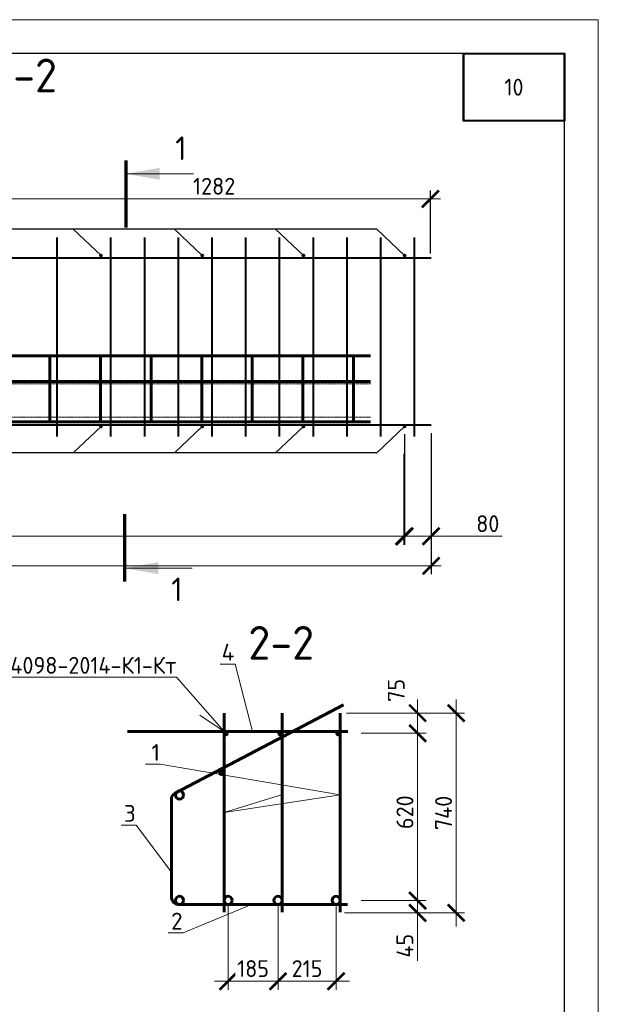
# Model space of a CAD drawing. Header units: millimetres. Extents: x 251864 to 617215, y -272865 to -46010.
# Tile 26 of 53: x 455847 to 464424, y -223819 to -209228. Entities that reach past the tile are written whole.
import ezdxf
from ezdxf import colors
from ezdxf.entities.mleader import LeaderData, LeaderLine
from ezdxf.math import Vec2, Vec3

# ---------------------------------------------------------------- set-up
doc = ezdxf.new("R2010")
doc.units = ezdxf.units.MM
doc.linetypes.add('CENTER2', pattern=[28.575, 19.05, -3.175, 3.175, -3.175])
doc.layers.get('Defpoints').update_dxf_attribs({"color": 140})
for name, color, linetype, lineweight in [('RAZMER', 100, 'Continuous', 15), ('Армирование', 3, 'Continuous', 40), ('Выноски', 20, 'Continuous', 20), ('Каркасы ригель', 3, 'Continuous', 0), ('подоснова', 151, 'Continuous', 5), ('поз.', 2, 'Continuous', 25), ('Размеры', 54, 'Continuous', 20), ('СО_ОСНОВНАЯ_060', 142, 'Continuous', 60), ('Текст-тонкая', 4, 'Continuous', 15), ('ТОНКИЕ', 7, 'Continuous', 9)]:
    doc.layers.add(name, color=color, linetype=linetype, lineweight=lineweight)
doc.layers.add('ТОЛСТЫЕ_ОСНОВНЫЕ', color=6, linetype='Continuous')
doc.styles.add('GOST-2.304_Type-B', font='GOST_Common.ttf')
doc.styles.add('ГОСТ', font='GOST_Common.ttf')
doc.dimstyles.new('ГОСТ', dxfattribs={"dimscale": 0, "dimtxt": 2.5, "dimasz": 2.5, "dimexe": 1.25, "dimexo": 0.625, "dimtad": 1, "dimdec": 0, "dimtxsty": 'ГОСТ', "dimblk": 'ARCHTICK', "dimcen": 2.5, "dimdle": 1.5, "dimclrd": 256, "dimclre": 256, "dimclrt": 256, "dimadec": 0, "dimazin": 0, "dimtfac": 1, "dimtdec": 0, "dimtmove": 1, "dimatfit": 3, "dimfxl": 2, "dimtfill": 1, "dimlwd": -1, "dimarcsym": 0})
doc.dimstyles.new('мой', dxfattribs={"dimscale": 100, "dimtxt": 2.5, "dimasz": 2.5, "dimexe": 1.25, "dimexo": 0.625, "dimtad": 1, "dimdec": 0, "dimtxsty": 'GOST-2.304_Type-B', "dimblk": 'ARCHTICK', "dimcen": 2.5, "dimdle": 2, "dimaunit": 1, "dimadec": 1, "dimazin": 2, "dimtfac": 1, "dimtdec": 0, "dimtmove": 1, "dimatfit": 3, "dimfxl": 1, "dimtfill": 1, "dimlwd": -1, "dimlwe": -1, "dimarcsym": 0})

# ---------------------------------------------------------------- blocks, each defined once
blk = doc.blocks.new('_Dot')
at = {"color": 0, "linetype": 'ByBlock', "lineweight": -2}
blk.add_line((-0.5, 0), (-1, 0), dxfattribs=at)
at = {"color": 0, "linetype": 'ByBlock', "const_width": 0.5}
blk.add_lwpolyline([(-0.25, 0, 1), (0.25, 0, 1)], format="xyb", close=True, dxfattribs=at)
blk = doc.blocks.new('*U281')
at = {"layer": 'ТОЛСТЫЕ_ОСНОВНЫЕ', "color": 6}
blk.add_lwpolyline([(20, 5), (205, 5), (205, 292), (20, 292)], close=True, dxfattribs=at)
at = {"layer": 'ТОНКИЕ'}
blk.add_lwpolyline([(0, 0), (210, 0), (210, 297), (0, 297)], close=True, dxfattribs=at)
blk = doc.blocks.new('*T1380')
at = {"layer": 'Каркасы ригель', "color": 0, "linetype": 'ByBlock', "lineweight": -2, "transparency": 16777216}
for p, q in [((0, 0), (1500, 0)), ((0, -1000), (1500, -1000))]:
    blk.add_line(p, q, dxfattribs=at)
at = {"layer": 'Каркасы ригель', "color": 0, "linetype": 'ByBlock', "lineweight": 50, "transparency": 16777216}
for p, q in [((0, 0), (0, -1000)), ((1500, 0), (1500, -1000))]:
    blk.add_line(p, q, dxfattribs=at)
at = {"layer": 'Каркасы ригель', "color": 0, "linetype": 'Continuous', "lineweight": 0, "transparency": 16777216, "insert": (750, -500), "char_height": 250, "width": 1000, "attachment_point": 5, "style": 'ГОСТ'}
blk.add_mtext('10', dxfattribs=at)
blk = doc.blocks.new('_ArchTick')
at = {"color": 0, "linetype": 'ByBlock', "const_width": 0.15}
blk.add_lwpolyline([(-0.5, -0.5), (0.5, 0.5)], dxfattribs=at)
blk = doc.blocks.new('*D1399')
at = {"layer": 'Defpoints', "color": 0, "transparency": 16777216}
for p in [(461945, -215290), (461543, -215596), (461945, -216883)]:
    blk.add_point(p, dxfattribs=at)
at = {"layer": 'Размеры', "lineweight": -2, "transparency": 16777216}
for p, q in [((461945, -215353), (461945, -217008)), ((461543, -215659), (461543, -217008))]:
    blk.add_line(p, q, dxfattribs=at)
at = {"layer": 'Размеры', "transparency": 16777216}
for p, q in [((461393, -216883), (462095, -216883)), ((462997, -216883), (461945, -216883))]:
    blk.add_line(p, q, dxfattribs=at)
at = {"layer": 'Размеры', "transparency": 16777216, "xscale": 250, "yscale": 250, "zscale": 250, "rotation": 180}
blk.add_blockref('_ArchTick', (461543, -216883), dxfattribs=at)
at = {"layer": 'Размеры', "transparency": 16777216, "xscale": 250, "yscale": 250, "zscale": 250}
blk.add_blockref('_ArchTick', (461945, -216883), dxfattribs=at)
at = {"layer": 'Размеры', "transparency": 16777216, "insert": (462785, -216696), "char_height": 250, "attachment_point": 5, "style": 'ГОСТ', "bg_fill": 3, "box_fill_scale": 1.1, "bg_fill_color": 256, "bg_fill_true_color": 13158600, "bg_fill_transparency": 0}
blk.add_mtext('80', dxfattribs=at)
blk = doc.blocks.new('*D1400')
at = {"layer": 'Defpoints', "color": 0, "transparency": 16777216}
for p in [(447645, -215668), (461945, -215822), (461945, -217321)]:
    blk.add_point(p, dxfattribs=at)
at = {"layer": 'Размеры', "lineweight": -2, "transparency": 16777216}
for p, q in [((447645, -215731), (447645, -217446)), ((461945, -215885), (461945, -217446))]:
    blk.add_line(p, q, dxfattribs=at)
at = {"layer": 'Размеры', "transparency": 16777216}
blk.add_line((447495, -217321), (462095, -217321), dxfattribs=at)
at = {"layer": 'Размеры', "transparency": 16777216, "xscale": 250, "yscale": 250, "zscale": 250, "rotation": 180}
blk.add_blockref('_ArchTick', (447645, -217321), dxfattribs=at)
at = {"layer": 'Размеры', "transparency": 16777216, "xscale": 250, "yscale": 250, "zscale": 250}
blk.add_blockref('_ArchTick', (461945, -217321), dxfattribs=at)
at = {"layer": 'Размеры', "transparency": 16777216, "insert": (454795, -217134), "char_height": 250, "attachment_point": 5, "style": 'ГОСТ', "bg_fill": 3, "box_fill_scale": 1.1, "bg_fill_color": 256, "bg_fill_true_color": 13158600, "bg_fill_transparency": 0}
blk.add_mtext('2860', dxfattribs=at)
blk = doc.blocks.new('*D1401')
at = {"layer": 'Defpoints', "color": 0, "transparency": 16777216}
for p in [(461553, -215307), (448048, -215898), (461553, -216883)]:
    blk.add_point(p, dxfattribs=at)
at = {"layer": 'Размеры', "lineweight": -2, "transparency": 16777216}
for p, q in [((461553, -215369), (461553, -217008)), ((448048, -215961), (448048, -217008))]:
    blk.add_line(p, q, dxfattribs=at)
at = {"layer": 'Размеры', "transparency": 16777216}
blk.add_line((447898, -216883), (461703, -216883), dxfattribs=at)
at = {"layer": 'Размеры', "transparency": 16777216, "xscale": 250, "yscale": 250, "zscale": 250, "rotation": 180}
blk.add_blockref('_ArchTick', (448048, -216883), dxfattribs=at)
at = {"layer": 'Размеры', "transparency": 16777216, "xscale": 250, "yscale": 250, "zscale": 250}
blk.add_blockref('_ArchTick', (461553, -216883), dxfattribs=at)
at = {"layer": 'Размеры', "transparency": 16777216, "insert": (454801, -216696), "char_height": 250, "attachment_point": 5, "style": 'ГОСТ', "bg_fill": 3, "box_fill_scale": 1.1, "bg_fill_color": 256, "bg_fill_true_color": 13158600, "bg_fill_transparency": 0}
blk.add_mtext('9х300', dxfattribs=at)
blk = doc.blocks.new('*D1402')
at = {"layer": 'Defpoints', "color": 0, "transparency": 16777216}
for p in [(455524, -211884), (455524, -212711), (461935, -212755)]:
    blk.add_point(p, dxfattribs=at)
at = {"layer": 'Размеры', "lineweight": -2, "transparency": 16777216}
for p, q in [((455524, -212649), (455524, -211759)), ((461935, -212692), (461935, -211759))]:
    blk.add_line(p, q, dxfattribs=at)
at = {"layer": 'Размеры', "transparency": 16777216}
blk.add_line((462085, -211884), (455374, -211884), dxfattribs=at)
at = {"layer": 'Размеры', "transparency": 16777216, "xscale": 250, "yscale": 250, "zscale": 250, "rotation": 180}
blk.add_blockref('_ArchTick', (455524, -211884), dxfattribs=at)
at = {"layer": 'Размеры', "transparency": 16777216, "xscale": 250, "yscale": 250, "zscale": 250}
blk.add_blockref('_ArchTick', (461935, -211884), dxfattribs=at)
at = {"layer": 'Размеры', "transparency": 16777216, "insert": (458729, -211696), "char_height": 250, "attachment_point": 5, "style": 'ГОСТ', "bg_fill": 3, "box_fill_scale": 1.1, "bg_fill_color": 256, "bg_fill_true_color": 13158600, "bg_fill_transparency": 0}
blk.add_mtext('1282', dxfattribs=at)
blk = doc.blocks.new('_None')
blk = doc.blocks.new('*D1385')
at = {"layer": 'Defpoints', "color": 0, "ltscale": 0.1, "transparency": 16777216}
for p in [(460847, -222283), (461745, -222283), (460597, -222464)]:
    blk.add_point(p, dxfattribs=at)
at = {"layer": 'Размеры', "color": 0, "linetype": 'Continuous', "ltscale": 0.1, "transparency": 16777216}
for p, q in [((461745, -222664), (461745, -222083)), ((460909, -222283), (461870, -222283)), ((460659, -222464), (461870, -222464)), ((461745, -223176), (461745, -222464))]:
    blk.add_line(p, q, dxfattribs=at)
at = {"layer": 'Размеры', "color": 0, "ltscale": 0.1, "transparency": 16777216, "xscale": 250, "yscale": 250, "zscale": 250}
for p, rotation in [((461745, -222283), 90), ((461745, -222464), 270)]:
    blk.add_blockref('_ArchTick', p, dxfattribs=dict(at, rotation=rotation))
at = {"layer": 'Размеры', "color": 0, "ltscale": 0.1, "transparency": 16777216, "insert": (461557, -222951), "char_height": 250, "attachment_point": 5, "rotation": 90, "style": 'GOST-2.304_Type-B', "bg_fill": 3, "box_fill_scale": 1.1, "bg_fill_color": 256, "bg_fill_true_color": 13158600, "bg_fill_transparency": 0}
blk.add_mtext('45', dxfattribs=at)
blk = doc.blocks.new('*D1386')
at = {"layer": 'Defpoints', "color": 0, "ltscale": 0.1, "transparency": 16777216}
for p in [(460847, -219803), (461745, -219803), (460847, -222282)]:
    blk.add_point(p, dxfattribs=at)
at = {"layer": 'Размеры', "color": 0, "linetype": 'Continuous', "ltscale": 0.1, "transparency": 16777216}
for p, q in [((461745, -222482), (461745, -219603)), ((460909, -219803), (461870, -219803)), ((460909, -222282), (461870, -222282))]:
    blk.add_line(p, q, dxfattribs=at)
at = {"layer": 'Размеры', "color": 0, "ltscale": 0.1, "transparency": 16777216, "xscale": 250, "yscale": 250, "zscale": 250}
for p, rotation in [((461745, -219803), 90), ((461745, -222282), 270)]:
    blk.add_blockref('_ArchTick', p, dxfattribs=dict(at, rotation=rotation))
at = {"layer": 'Размеры', "color": 0, "ltscale": 0.1, "transparency": 16777216, "insert": (461557, -220972), "char_height": 250, "attachment_point": 5, "rotation": 90, "style": 'GOST-2.304_Type-B', "bg_fill": 3, "box_fill_scale": 1.1, "bg_fill_color": 256, "bg_fill_true_color": 13158600, "bg_fill_transparency": 0}
blk.add_mtext('620', dxfattribs=at)
blk = doc.blocks.new('*D1387')
at = {"layer": 'Defpoints', "color": 0, "ltscale": 0.1, "transparency": 16777216}
for p in [(460627, -219503), (461745, -219503), (460847, -219803)]:
    blk.add_point(p, dxfattribs=at)
at = {"layer": 'Размеры', "color": 0, "linetype": 'Continuous', "ltscale": 0.1, "transparency": 16777216}
for p, q in [((461745, -220003), (461745, -219303)), ((460689, -219503), (461870, -219503)), ((460909, -219803), (461870, -219803))]:
    blk.add_line(p, q, dxfattribs=at)
at = {"layer": 'Размеры', "color": 0, "ltscale": 0.1, "transparency": 16777216, "xscale": 250, "yscale": 250, "zscale": 250}
for p, rotation in [((461745, -219503), 90), ((461745, -219803), 270)]:
    blk.add_blockref('_ArchTick', p, dxfattribs=dict(at, rotation=rotation))
at = {"layer": 'Размеры', "color": 0, "ltscale": 0.1, "transparency": 16777216, "insert": (461429, -219167), "char_height": 250, "attachment_point": 5, "rotation": 90, "style": 'GOST-2.304_Type-B', "bg_fill": 3, "box_fill_scale": 1.1, "bg_fill_color": 256, "bg_fill_true_color": 13158600, "bg_fill_transparency": 0}
blk.add_mtext('75', dxfattribs=at)
blk = doc.blocks.new('*D1388')
at = {"layer": 'Defpoints', "color": 0, "ltscale": 0.1, "transparency": 16777216}
for p in [(461260, -219503), (460597, -222464), (462317, -222464)]:
    blk.add_point(p, dxfattribs=at)
at = {"layer": 'Размеры', "color": 0, "linetype": 'Continuous', "ltscale": 0.1, "transparency": 16777216}
for p, q in [((462317, -219303), (462317, -222664)), ((461322, -219503), (462442, -219503)), ((460659, -222464), (462442, -222464))]:
    blk.add_line(p, q, dxfattribs=at)
at = {"layer": 'Размеры', "color": 0, "ltscale": 0.1, "transparency": 16777216, "xscale": 250, "yscale": 250, "zscale": 250}
for p, rotation in [((462317, -219503), 90), ((462317, -222464), 270)]:
    blk.add_blockref('_ArchTick', p, dxfattribs=dict(at, rotation=rotation))
at = {"layer": 'Размеры', "color": 0, "ltscale": 0.1, "transparency": 16777216, "insert": (462130, -220983), "char_height": 250, "attachment_point": 5, "rotation": 90, "style": 'GOST-2.304_Type-B', "bg_fill": 3, "box_fill_scale": 1.1, "bg_fill_color": 256, "bg_fill_true_color": 13158600, "bg_fill_transparency": 0}
blk.add_mtext('740', dxfattribs=at)
blk = doc.blocks.new('*D1405')
at = {"layer": 'Defpoints', "color": 0, "ltscale": 0.1, "transparency": 16777216}
for p in [(459676, -222278), (460537, -222278), (459676, -223478)]:
    blk.add_point(p, dxfattribs=at)
at = {"layer": 'Размеры', "color": 0, "linetype": 'Continuous', "ltscale": 0.1, "transparency": 16777216}
for p, q in [((459676, -222341), (459676, -223603)), ((460537, -222341), (460537, -223603)), ((460737, -223478), (459476, -223478))]:
    blk.add_line(p, q, dxfattribs=at)
at = {"layer": 'Размеры', "color": 0, "ltscale": 0.1, "transparency": 16777216, "xscale": 250, "yscale": 250, "zscale": 250, "rotation": 180}
blk.add_blockref('_ArchTick', (459676, -223478), dxfattribs=at)
at = {"layer": 'Размеры', "color": 0, "ltscale": 0.1, "transparency": 16777216, "xscale": 250, "yscale": 250, "zscale": 250}
blk.add_blockref('_ArchTick', (460537, -223478), dxfattribs=at)
at = {"layer": 'Размеры', "color": 0, "ltscale": 0.1, "transparency": 16777216, "insert": (460106, -223290), "char_height": 250, "attachment_point": 5, "style": 'GOST-2.304_Type-B', "bg_fill": 3, "box_fill_scale": 1.1, "bg_fill_color": 256, "bg_fill_true_color": 13158600, "bg_fill_transparency": 0}
blk.add_mtext('215', dxfattribs=at)
blk = doc.blocks.new('*D1406')
at = {"layer": 'Defpoints', "color": 0, "ltscale": 0.1, "transparency": 16777216}
for p in [(458936, -222278), (459676, -222461), (458936, -223478)]:
    blk.add_point(p, dxfattribs=at)
at = {"layer": 'Размеры', "color": 0, "linetype": 'Continuous', "ltscale": 0.1, "transparency": 16777216}
for p, q in [((458936, -222341), (458936, -223603)), ((459676, -222524), (459676, -223603)), ((459876, -223478), (458736, -223478))]:
    blk.add_line(p, q, dxfattribs=at)
at = {"layer": 'Размеры', "color": 0, "ltscale": 0.1, "transparency": 16777216, "xscale": 250, "yscale": 250, "zscale": 250, "rotation": 180}
blk.add_blockref('_ArchTick', (458936, -223478), dxfattribs=at)
at = {"layer": 'Размеры', "color": 0, "ltscale": 0.1, "transparency": 16777216, "xscale": 250, "yscale": 250, "zscale": 250}
blk.add_blockref('_ArchTick', (459676, -223478), dxfattribs=at)
at = {"layer": 'Размеры', "color": 0, "ltscale": 0.1, "transparency": 16777216, "insert": (459306, -223290), "char_height": 250, "attachment_point": 5, "style": 'GOST-2.304_Type-B', "bg_fill": 3, "box_fill_scale": 1.1, "bg_fill_color": 256, "bg_fill_true_color": 13158600, "bg_fill_transparency": 0}
blk.add_mtext('185', dxfattribs=at)

msp = doc.modelspace()

# ---------------------------------------------------------------- hatches: boundary and pattern name
at = {"layer": 'Выноски'}
for points in [[(457421.9, -211511.3), (457921.9, -211423.1), (457921.9, -211599.5)], [(457401.5, -217355), (457901.5, -217266.9), (457901.5, -217443.2)]]:
    msp.add_hatch(color=256, dxfattribs=at).paths.add_polyline_path(points, flags=0)

# ---------------------------------------------------------------- linework, layer by layer
at = {"layer": 'Армирование'}
for p, q in [((456395.1, -212454.8), (456395.1, -215404.8)), ((457195.1, -212454.8), (457195.1, -215404.8)), ((457695.1, -212454.8), (457695.1, -215404.8)), ((458195.1, -212454.8), (458195.1, -215404.8)), ((458695.1, -212454.8), (458695.1, -215404.8)), ((459195.1, -212454.8), (459195.1, -215404.8)), ((459695.1, -212454.8), (459695.1, -215404.8)), ((460195.1, -212454.8), (460195.1, -215404.8)), ((460695.1, -212454.8), (460695.1, -215404.8)), ((461195.1, -212454.8), (461195.1, -215404.8)), ((461695.1, -212454.8), (461695.1, -215404.8)), ((447645.1, -212754.8), (461945.1, -212754.8)), ((447645.1, -215230.3), (461945.1, -215230.3))]:
    msp.add_line(p, q, dxfattribs=at)
for centre in [(457053.2, -212721.5), (458553.2, -212721.5), (460053.2, -212721.5), (461553.2, -212721.5)]:
    msp.add_circle(centre, 12, dxfattribs=at)
at = {"layer": 'Выноски'}
for p, q in [((457421.9, -211511.3), (458421.9, -211511.3)), ((457401.5, -217355), (458401.5, -217355))]:
    msp.add_line(p, q, dxfattribs=at)
msp.add_lwpolyline([(457421.9, -212311.3, 50, 50, 0), (457421.9, -211311.3, 50, 50, 0)], format="xyseb", dxfattribs=at)
at = {"layer": 'Выноски', "const_width": 50}
msp.add_lwpolyline([(457401.5, -216555), (457401.5, -217555)], dxfattribs=at)
at = {"layer": 'подоснова', "ltscale": 0.3}
msp.add_line((458875.9, -219774.6), (458515.7, -219533.5), dxfattribs=at)
at = {"layer": 'поз.', "ltscale": 25}
for points in [[(461139.3, -212332), (447313.3, -212332)], [(457053.2, -212721.5), (456639.3, -212332)], [(458553.2, -212721.5), (458139.3, -212332)], [(460053.2, -212721.5), (459639.3, -212332)], [(461553.2, -212721.5), (461139.3, -212332)], [(461139.3, -215647), (446745.8, -215647.3)]]:
    msp.add_lwpolyline(points, dxfattribs=at)
at = {"layer": 'Размеры'}
msp.add_line((458760.8, -219777.8), (458220.8, -219777.8), dxfattribs=at)
at = {"layer": 'Размеры', "lineweight": 40, "ltscale": 100}
msp.add_lwpolyline([(462423.8, -209727.5), (463923.8, -209727.5), (463923.8, -210727.5), (462423.8, -210727.5)], close=True, dxfattribs=at)
at = {"layer": 'СО_ОСНОВНАЯ_060', "ltscale": 100}
msp.add_line((458096.7, -222238.7), (458095.6, -220777.7), dxfattribs=at)
for points in [[(448545.1, -214210.8), (461045.1, -214210.8)], [(456295.1, -215187.4), (456295.1, -214210.8)], [(456295.1, -215187.4), (456295.1, -214210.8)], [(457045.1, -215187.4), (457045.1, -214210.8)], [(457045.1, -215187.4), (457045.1, -214210.8)], [(457795.1, -215187.4), (457795.1, -214210.8)], [(457795.1, -215187.4), (457795.1, -214210.8)], [(458545.1, -215187.4), (458545.1, -214210.8)], [(458545.1, -215187.4), (458545.1, -214210.8)], [(459295.1, -215187.4), (459295.1, -214210.8)], [(459295.1, -215187.4), (459295.1, -214210.8)], [(460045.1, -215187.4), (460045.1, -214210.8)], [(460045.1, -215187.4), (460045.1, -214210.8)], [(460795.1, -215187.4), (460795.1, -214210.8)], [(448545.1, -214587), (461045.1, -214587)], [(448545.1, -215187.4), (461045.1, -215187.4)], [(458875.8, -219502.8), (458875.8, -222452.8)], [(459736.3, -219502.8), (459736.3, -222452.8)], [(460596.7, -219502.8), (460596.7, -222452.8)], [(460711.7, -219777.8), (458760.8, -219777.8)], [(460705.8, -222338.7), (458755, -222338.7)]]:
    msp.add_lwpolyline(points, dxfattribs=at)
for centre, radius in [((458900.8, -219802.8), 25), ((459711.3, -219802.8), 25), ((460571.7, -219802.8), 25), ((458838.7, -220389.2), 25.8), ((458215.6, -220717.8), 60), ((458216.7, -222278.3), 60), ((458935.8, -222278.3), 60), ((459676.3, -222278.3), 60), ((460536.7, -222278.3), 60)]:
    msp.add_circle(centre, radius, dxfattribs=at)
for centre, start, end in [((458195.6, -220777.7), 117.63964, 180), ((458196.7, -222238.7), 180, 270)]:
    msp.add_arc(centre, 100, start, end, dxfattribs=at)
at = {"layer": 'Текст-тонкая', "color": 0, "linetype": 'CENTER2', "ltscale": 0.1}
for points in [[(448554.1, -214623.9), (461054.1, -214623.9)], [(448545.1, -215119.1), (461045.1, -215119.1)]]:
    msp.add_lwpolyline(points, dxfattribs=at)

# ---------------------------------------------------------------- block references
at = {"xscale": 100, "yscale": 100, "zscale": 100}
msp.add_blockref('*U281', (443423.8, -238927.5), dxfattribs=at)
msp.add_blockref('*T1380', (462423.8, -209727.5))

# ---------------------------------------------------------------- texts
at = {"layer": 'Выноски', "style": 'GOST-2.304_Type-B'}
for p in [(458152.4, -211307.7), (458094.2, -217844.3)]:
    msp.add_text('1', height=350, dxfattribs=at).set_placement(p)
at = {"layer": 'Размеры', "char_height": 500, "attachment_point": 5, "style": 'GOST-2.304_Type-B'}
for s, insert in [('Каркас КП-2', (454561.1, -210121.9)), ('2-2', (459723.3, -218462.5))]:
    msp.add_mtext_dynamic_manual_height_columns(s, width=15225.227, gutter_width=15, heights=[0], dxfattribs=dict(at, insert=insert))

# ---------------------------------------------------------------- leaders
at = {"layer": 'RAZMER', "color": 1, "ltscale": 100}
ml = msp.add_multileader_mtext('Standard', dxfattribs=at)
ml.set_content('{\\fGOST 2.304 type A|b0|i0|c204|p34;ЗД}', color=1, style='ГОСТ')
ml.set_leader_properties(color=256, linetype='ByLayer', lineweight=-1)
ml.set_arrow_properties(name='DOT')
ml.build(insert=Vec2(0, 0))
ml.multileader.update_dxf_attribs({"text_left_attachment_type": 6, "text_right_attachment_type": 6, "dogleg_length": 0.6, "arrow_head_size": 100, "scale": 100})
ctx = ml.context
ctx.base_point, ctx.scale, ctx.char_height, ctx.arrow_head_size, ctx.landing_gap_size, ctx.plane_origin = Vec3(432956.7, -216100.2), 100, 250, 100, 50, Vec3(432573.7, -215154)
ctx.left_attachment, ctx.right_attachment, ctx.text_align_type = 6, 6, 1
notes = []
notes.append((ctx, [(0, (1, 1, 0), (432896.7, -216100.2), (1, 0), 60, [(0, [(432710.8, -215242.9)], 0, [])])]))
ctx.mtext.insert, ctx.mtext.width, ctx.mtext.alignment, ctx.mtext.flow_direction = Vec3(433158.5, -215800.2), 471.412, 2, 5
ml = msp.add_multileader_mtext('Standard', dxfattribs=at)
ml.set_content('{\\fGOST 2.304 type A|b0|i0|c204|p34;ЗД}', color=1, style='ГОСТ')
ml.set_leader_properties(color=256, linetype='ByLayer', lineweight=-1)
ml.set_arrow_properties(name='DOT')
ml.build(insert=Vec2(0, 0))
ml.multileader.update_dxf_attribs({"text_left_attachment_type": 6, "text_right_attachment_type": 6, "dogleg_length": 0.6, "arrow_head_size": 100, "scale": 100})
ctx = ml.context
ctx.base_point, ctx.scale, ctx.char_height, ctx.arrow_head_size, ctx.landing_gap_size, ctx.plane_origin = Vec3(435845.4, -216159.1), 100, 250, 100, 50, Vec3(435462.4, -215213)
ctx.left_attachment, ctx.right_attachment, ctx.text_align_type = 6, 6, 1
notes.append((ctx, [(0, (1, 1, 0), (435785.4, -216159.1), (1, 0), 60, [(0, [(435599.4, -215301.8)], 0, [])])]))
ctx.mtext.insert, ctx.mtext.width, ctx.mtext.alignment, ctx.mtext.flow_direction = Vec3(436047.1, -215859.1), 471.412, 2, 5
at = {"layer": 'подоснова'}
ml = msp.add_multileader_mtext('Standard', dxfattribs=at)
ml.set_content('{\\fISOCPEUR|b0|i0|c204|p34;4}', color=256, style='GOST-2.304_Type-B')
ml.set_leader_properties(color=256, linetype='ByLayer', lineweight=15)
ml.set_arrow_properties(name='NONE')
ml.build(insert=Vec2(0, 0))
ml.multileader.update_dxf_attribs({"text_left_attachment_type": 6, "text_right_attachment_type": 6, "dogleg_length": 10, "arrow_head_size": 18})
ctx = ml.context
ctx.base_point, ctx.char_height, ctx.arrow_head_size, ctx.landing_gap_size, ctx.plane_origin = Vec3(458839.4, -218776.1), 250, 18, 20, Vec3(465552.2, -219248.8)
ctx.left_attachment, ctx.right_attachment, ctx.text_align_type = 6, 6, 1
notes.append((ctx, [(0, (1, 1, 0), (459039.4, -218776.1), (-1, 0), 10, [(1, [(459300.9, -219793.7)], 0, [])])]))
ctx.mtext.insert, ctx.mtext.width, ctx.mtext.alignment, ctx.mtext.flow_direction = Vec3(458934.4, -218476.1), 3036.308, 2, 5
at = {"layer": 'подоснова', "ltscale": 0.3}
ml = msp.add_multileader_mtext('Standard', dxfattribs=at)
ml.set_content('ГОСТ 14098-2014-К1-Кт', color=256, style='GOST-2.304_Type-B')
ml.set_leader_properties(color=256, linetype='ByLayer', lineweight=15)
ml.set_arrow_properties(name='NONE')
ml.build(insert=Vec2(0, 0))
ml.multileader.update_dxf_attribs({"text_left_attachment_type": 6, "text_right_attachment_type": 6, "dogleg_length": 0.1, "arrow_head_size": 0.18})
ctx = ml.context
ctx.base_point, ctx.char_height, ctx.arrow_head_size, ctx.landing_gap_size, ctx.plane_origin = Vec3(454583.7, -218971), 250, 0.18, 0.2, Vec3(453992.2, -218519.2)
ctx.left_attachment, ctx.right_attachment, ctx.text_align_type = 6, 6, 2
notes.append((ctx, [(1, (1, 1, 0), (458169.8, -218971), (-1, 0), 0.1, [(0, [(458878.2, -219776.4)], 0, [])])]))
ctx.mtext.insert, ctx.mtext.alignment, ctx.mtext.flow_direction = Vec3(458169.5, -218671), 3, 5
at = {"layer": 'подоснова'}
ml = msp.add_multileader_mtext('Standard', dxfattribs=at)
ml.set_content('{\\fISOCPEUR|b0|i0|c204|p34;1}', color=256, style='GOST-2.304_Type-B')
ml.set_leader_properties(color=256, linetype='ByLayer', lineweight=15)
ml.set_arrow_properties(name='NONE')
ml.build(insert=Vec2(0, 0))
ml.multileader.update_dxf_attribs({"text_left_attachment_type": 6, "text_right_attachment_type": 6, "dogleg_length": 10, "arrow_head_size": 18})
ctx = ml.context
ctx.base_point, ctx.char_height, ctx.arrow_head_size, ctx.landing_gap_size, ctx.plane_origin = Vec3(457805.3, -220261.4), 250, 18, 20, Vec3(464443.1, -220734.1)
ctx.left_attachment, ctx.right_attachment, ctx.text_align_type = 6, 6, 1
notes.append((ctx, [(0, (1, 1, 0), (457930.3, -220261.4), (-1, 0), 10, [(0, [(459743.3, -220707.5), (458875.8, -220977.8), (460596.7, -220712.3)], 0, [])])]))
ctx.mtext.insert, ctx.mtext.width, ctx.mtext.alignment, ctx.mtext.flow_direction = Vec3(457862.8, -219961.4), 3036.308, 2, 5
ml = msp.add_multileader_mtext('Standard', dxfattribs=at)
ml.set_content('{\\fISOCPEUR|b0|i0|c0|p34;3}', color=256, style='GOST-2.304_Type-B')
ml.set_leader_properties(color=256, linetype='ByLayer', lineweight=15)
ml.set_arrow_properties(name='NONE')
ml.build(insert=Vec2(0, 0))
ml.multileader.update_dxf_attribs({"text_left_attachment_type": 6, "text_right_attachment_type": 6, "dogleg_length": 10, "arrow_head_size": 18})
ctx = ml.context
ctx.base_point, ctx.char_height, ctx.arrow_head_size, ctx.landing_gap_size, ctx.plane_origin = Vec3(457396.9, -221164.8), 250, 18, 20, Vec3(464084.7, -221637.4)
ctx.left_attachment, ctx.right_attachment, ctx.text_align_type = 6, 6, 1
notes.append((ctx, [(0, (1, 1, 0), (457571.9, -221164.8), (-1, 0), 10, [(1, [(458096.2, -221861.7)], 0, [])])]))
ctx.mtext.insert, ctx.mtext.width, ctx.mtext.alignment, ctx.mtext.flow_direction = Vec3(457479.4, -220864.8), 3036.308, 2, 5
ml = msp.add_multileader_mtext('Standard', dxfattribs=at)
ml.set_content('{\\fISOCPEUR|b0|i0|c204|p34;2}', color=256, style='GOST-2.304_Type-B')
ml.set_leader_properties(color=256, linetype='ByLayer', lineweight=15)
ml.set_arrow_properties(name='NONE')
ml.build(insert=Vec2(0, 0))
ml.multileader.update_dxf_attribs({"text_left_attachment_type": 6, "text_right_attachment_type": 6, "dogleg_length": 10, "arrow_head_size": 18})
ctx = ml.context
ctx.base_point, ctx.char_height, ctx.arrow_head_size, ctx.landing_gap_size, ctx.plane_origin = Vec3(458093.3, -222761.2), 250, 18, 20, Vec3(464781.1, -223233.9)
ctx.left_attachment, ctx.right_attachment, ctx.text_align_type = 6, 6, 1
notes.append((ctx, [(0, (1, 1, 0), (458268.3, -222761.2), (-1, 0), 10, [(1, [(459281.2, -222338.7)], 0, [])])]))
ctx.mtext.insert, ctx.mtext.width, ctx.mtext.alignment, ctx.mtext.flow_direction = Vec3(458175.8, -222461.2), 3036.308, 2, 5
for ctx, leaders in notes:
    for number, flags, end, landing, length, lines in leaders:
        leader = LeaderData()
        leader.index, (leader.has_last_leader_line, leader.has_dogleg_vector, leader.attachment_direction) = number, flags
        leader.last_leader_point, leader.dogleg_vector, leader.dogleg_length = Vec3(end), Vec3(landing), length
        for number, points, colour, breaks in lines:
            line = LeaderLine()
            line.index, line.vertices, line.color, line.breaks = number, Vec3.list(points), colors.encode_raw_color(colour), breaks
            leader.lines.append(line)
        ctx.leaders.append(leader)

# ---------------------------------------------------------------- next in the draw order: dimensions: what is measured, and where the dimension line sits
at = {"layer": 'Размеры'}
dim = msp.add_linear_dim(base=(455523.7, -211883.6), p1=(461935.1, -212754.8), p2=(455523.7, -212711.1), angle=180, dimstyle='ГОСТ', override={"dimscale": 100, "dimlfac": 0.2, "dimtix": 0, "dimtofl": 1, "dimtmove": 1, "dimatfit": 3}, dxfattribs=at)
dim.commit()
dim.dimension.update_dxf_attribs({"geometry": '*D1402', "text_midpoint": (458729.4, -211696.1)})
dim = msp.add_linear_dim(base=(461945.1, -216883.2), p1=(461543.2, -215596.4), p2=(461945.1, -215290.3), dimstyle='ГОСТ', override={"dimscale": 100, "dimlfac": 0.2}, dxfattribs=at)
dim.commit()
dim.dimension.update_dxf_attribs({"geometry": '*D1399', "text_midpoint": (462784.8, -216852.5), "dimtype": 160})
at = {"layer": 'Размеры', "ltscale": 0.1}
dim = msp.add_linear_dim(base=(461744.9, -222283.3), p1=(460596.7, -222463.8), p2=(460846.7, -222283.3), angle=90, dimstyle='мой', override={"dimlfac": 0.25}, dxfattribs=at)
dim.commit()
dim.dimension.update_dxf_attribs({"geometry": '*D1385', "text_midpoint": (461916.5, -222951.3), "dimtype": 160})

# ---------------------------------------------------------------- next in the draw order: dimensions: what is measured, and where the dimension line sits
at = {"layer": 'Размеры'}
dim = msp.add_linear_dim(base=(461945.1, -217321.3), p1=(447645.1, -215668), p2=(461945.1, -215822.4), dimstyle='ГОСТ', override={"dimscale": 100, "dimlfac": 0.2}, dxfattribs=at)
dim.commit()
dim.dimension.update_dxf_attribs({"geometry": '*D1400', "text_midpoint": (454795.1, -217133.8)})
at = {"layer": 'Размеры', "ltscale": 0.1}
dim = msp.add_linear_dim(base=(461744.9, -219802.8), p1=(460846.7, -222282.3), p2=(460846.7, -219802.8), angle=90, dimstyle='мой', override={"dimlfac": 0.25}, dxfattribs=at)
dim.commit()
dim.dimension.update_dxf_attribs({"geometry": '*D1386', "text_midpoint": (461744.9, -220972.1), "dimtype": 160})

# ---------------------------------------------------------------- next in the draw order: dimensions: what is measured, and where the dimension line sits
at = {"layer": 'Размеры'}
dim = msp.add_linear_dim(base=(461553.2, -216883.2), p1=(448048.2, -215898.1), p2=(461553.2, -215306.9), text='9х300', dimstyle='ГОСТ', override={"dimscale": 100, "dimlfac": 0.2}, dxfattribs=at)
dim.commit()
dim.dimension.update_dxf_attribs({"geometry": '*D1401', "text_midpoint": (454800.7, -216695.7)})
at = {"layer": 'Размеры', "ltscale": 0.1}
dim = msp.add_linear_dim(base=(461744.9, -219502.8), p1=(460846.7, -219802.8), p2=(460626.7, -219502.8), angle=90, dimstyle='мой', override={"dimlfac": 0.25}, dxfattribs=at)
dim.commit()
dim.dimension.update_dxf_attribs({"geometry": '*D1387', "text_midpoint": (461616.2, -219167), "dimtype": 160})

# ---------------------------------------------------------------- next in the draw order: linework, layer by layer
at = {"layer": 'Армирование'}
for centre in [(457053.2, -215257.5), (457053.2, -215257.5), (458553.2, -215257.5), (458553.2, -215257.5), (460053.2, -215257.5), (460053.2, -215257.5), (461553.2, -215257.5)]:
    msp.add_circle(centre, 12, dxfattribs=at)
at = {"layer": 'поз.', "ltscale": 25}
for points in [[(457053.2, -215257.5), (456639.3, -215647)], [(458553.2, -215257.5), (458139.3, -215647)], [(460053.2, -215257.5), (459639.3, -215647)], [(461553.2, -215257.5), (461139.3, -215647)]]:
    msp.add_lwpolyline(points, dxfattribs=at)

# ---------------------------------------------------------------- next in the draw order: dimensions: what is measured, and where the dimension line sits
at = {"layer": 'Размеры', "ltscale": 0.1}
dim = msp.add_linear_dim(base=(462317.4, -222463.8), p1=(461259.6, -219502.8), p2=(460596.7, -222463.8), angle=90, dimstyle='мой', override={"dimlfac": 0.25}, dxfattribs=at)
dim.commit()
dim.dimension.update_dxf_attribs({"geometry": '*D1388', "text_midpoint": (462129.9, -220983.3)})

# ---------------------------------------------------------------- next in the draw order: linework, layer by layer
at = {"layer": 'СО_ОСНОВНАЯ_060', "ltscale": 100}
msp.add_line((458149.2, -220689.1), (460646.9, -219381.2), dxfattribs=at)
msp.add_lwpolyline([(460590.8, -219777.8), (457446.7, -219778)], dxfattribs=at)

# ---------------------------------------------------------------- next in the draw order: dimensions: what is measured, and where the dimension line sits
at = {"layer": 'Размеры', "ltscale": 0.1}
dim = msp.add_linear_dim(base=(459676.3, -223477.7), p1=(460536.7, -222278.3), p2=(459676.3, -222278.3), dimstyle='мой', override={"dimlfac": 0.25}, dxfattribs=at)
dim.commit()
dim.dimension.update_dxf_attribs({"geometry": '*D1405', "text_midpoint": (460106.5, -223290.2)})

# ---------------------------------------------------------------- next in the draw order: dimensions: what is measured, and where the dimension line sits
dim = msp.add_linear_dim(base=(458935.8, -223477.7), p1=(459676.3, -222461), p2=(458935.8, -222278.3), dimstyle='мой', override={"dimlfac": 0.25}, dxfattribs=at)
dim.commit()
dim.dimension.update_dxf_attribs({"geometry": '*D1406', "text_midpoint": (459306, -223290.2)})

# ---------------------------------------------------------------- next in the draw order: linework, layer by layer
at = {"layer": 'СО_ОСНОВНАЯ_060', "ltscale": 100}
msp.add_line((460705.8, -222338.7), (458196.7, -222338.7), dxfattribs=at)

doc.saveas('drawing.dxf')
